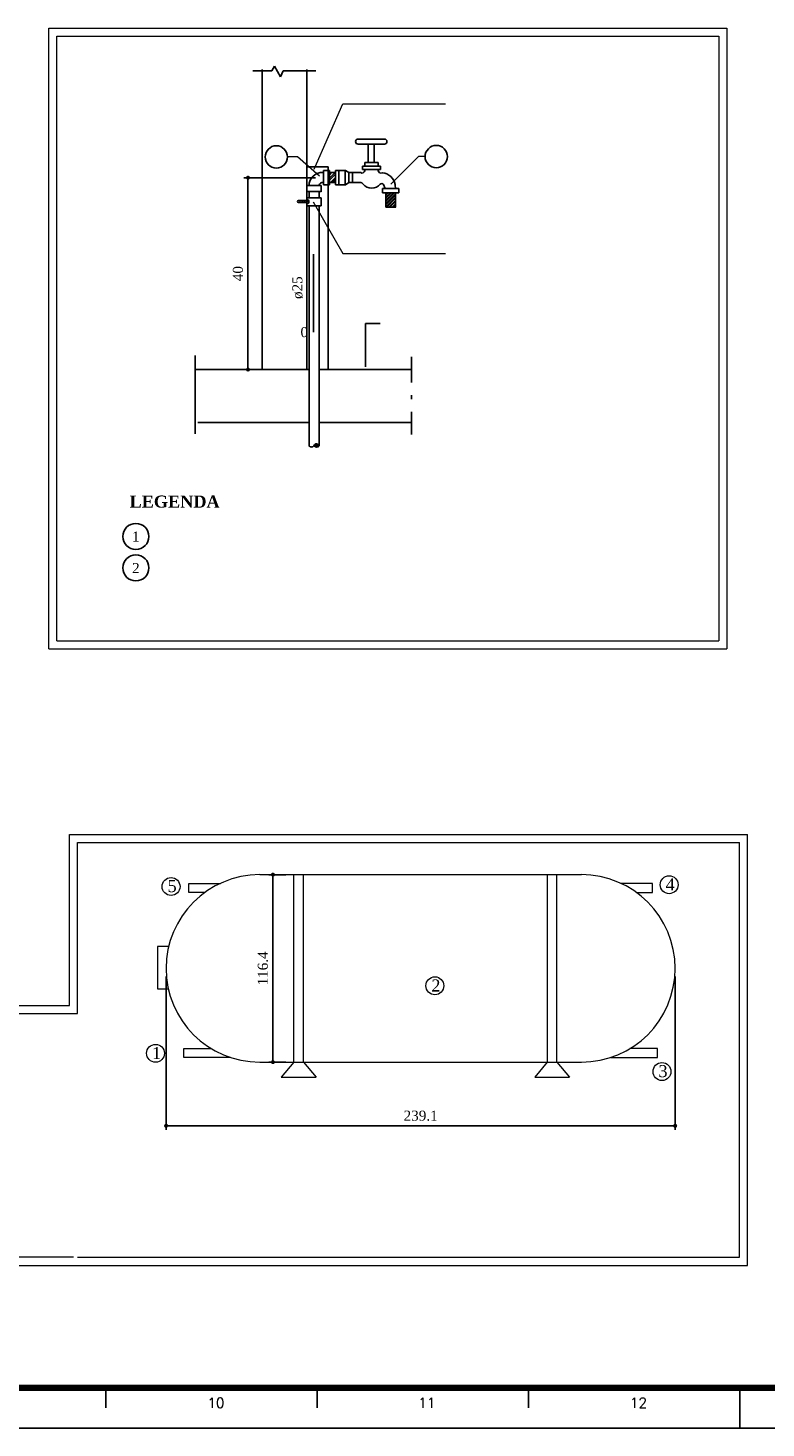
# Model space of a CAD drawing. Header units: millimetres. Extents: x -132310 to 272527, y 0 to 5184.
# Tile 3 of 7: x 52 to 71, y 0 to 35. Entities that reach past the tile are written whole.
import ezdxf

# ---------------------------------------------------------------- set-up
doc = ezdxf.new("R2010")
doc.units = ezdxf.units.MM
doc.header["$MEASUREMENT"] = 0
doc.linetypes.add('DASHDOT', pattern=[25.4, 12.7, -6.35, 0, -6.35])
for name, color, linetype in [('AF_TORN-ARQUI', 9, 'Continuous'), ('AF_TORN-TUBO', 5, 'Continuous'), ('COMENTARIOS', 7, 'Continuous'), ('Cotas', 7, 'Continuous'), ('MARGEM', 4, 'Continuous'), ('PG-CTR_25', 9, 'Continuous'), ('Textos', 7, 'Continuous'), ('TUBO', 1, 'Continuous')]:
    doc.layers.add(name, color=color, linetype=linetype)
doc.layers.add('Nível 1', color=7, linetype='Continuous', lineweight=5)
doc.styles.add('ROMANS', font='ROMANS')
doc.styles.add('TimesNewRoman', font='times.ttf')
doc.styles.add('TimesNewRomanN', font='timesbd.ttf')
doc.dimstyles.get("Standard").update_dxf_attribs({"dimtxt": 0.18, "dimasz": 0.18, "dimexe": 0.18, "dimexo": 0.0625, "dimgap": 0.09, "dimtad": 0, "dimtih": 1, "dimtoh": 1, "dimdec": 4, "dimzin": 0, "dimdsep": 46, "dimtxsty": 'Standard', "dimcen": 0.09, "dimadec": 0, "dimazin": 0, "dimtfac": 1, "dimtdec": 4, "dimtofl": 0, "dimtmove": 0, "dimatfit": 3, "dimfxl": 0, "dimtolj": 1, "dimtzin": 0, "dimarcsym": 0})
doc.dimstyles.new('UM_15.000000', dxfattribs={"dimtxt": 0.18, "dimasz": 0.1, "dimexe": 0.1, "dimexo": 0.2, "dimgap": 0, "dimtad": 1, "dimtih": 1, "dimtoh": 1, "dimdec": 1, "dimlfac": 15, "dimzin": 0, "dimdsep": 46, "dimtxsty": 'Standard', "dimblk": 'CLOSED', "dimblk1": 'CLOSED', "dimblk2": 'CLOSED', "dimcen": 0.09, "dimdle": 0.1, "dimadec": 1, "dimazin": 2, "dimtfac": 1, "dimtdec": 4, "dimtofl": 0, "dimtmove": 0, "dimatfit": 3, "dimldrblk": 'CLOSED', "dimfxl": 0, "dimtolj": 1, "dimarcsym": 0})
doc.dimstyles.new('UM_50.000000', dxfattribs={"dimtxt": 0.18, "dimasz": 0.1, "dimexe": 0.1, "dimexo": 0.2, "dimgap": 0, "dimtad": 1, "dimtih": 1, "dimtoh": 1, "dimdec": 1, "dimlfac": 50, "dimzin": 0, "dimdsep": 46, "dimtxsty": 'Standard', "dimblk": 'CLOSED', "dimblk1": 'CLOSED', "dimblk2": 'CLOSED', "dimcen": 0.09, "dimdle": 0.1, "dimadec": 1, "dimazin": 2, "dimtfac": 1, "dimtdec": 4, "dimtofl": 0, "dimtmove": 0, "dimatfit": 3, "dimldrblk": 'CLOSED', "dimfxl": 0, "dimtolj": 1, "dimarcsym": 0})

# ---------------------------------------------------------------- blocks, each defined once
blk = doc.blocks.new('_DOT')
at = {"color": 0, "linetype": 'ByBlock', "lineweight": -2}
blk.add_line((-0.5, 0), (-1, 0), dxfattribs=at)
at = {"color": 0, "linetype": 'ByBlock', "const_width": 0.5}
blk.add_lwpolyline([(-0.25, 0, 1), (0.25, 0, 1)], format="xyb", close=True, dxfattribs=at)
blk = doc.blocks.new('*D4')
at = {"layer": 'Cotas', "color": 0, "lineweight": -2}
for p, q in [((59.352, 31.063), (57.576, 31.063)), ((57.676, 26.388), (57.676, 30.963)), ((58.942, 26.288), (57.576, 26.288))]:
    blk.add_line(p, q, dxfattribs=at)
at = {"layer": 'Defpoints', "color": 0}
for p in [(57.676, 31.063), (59.552, 31.063), (59.142, 26.288)]:
    blk.add_point(p, dxfattribs=at)
at = {"layer": 'Cotas', "color": 0, "lineweight": -2, "xscale": 0.1, "yscale": 0.1, "zscale": 0.1}
for p, rotation in [((57.676, 31.063), 90), ((57.676, 26.288), 270)]:
    blk.add_blockref('_DOT', p, dxfattribs=dict(at, rotation=rotation))
at = {"layer": 'Cotas', "color": 7, "insert": (57.426, 28.676), "char_height": 0.25, "attachment_point": 5, "rotation": 90, "style": 'TimesNewRoman'}
blk.add_mtext('\\A1;40', dxfattribs=at)
blk = doc.blocks.new('*D6')
at = {"layer": 'Cotas', "color": 0, "lineweight": -2}
for p, q in [((55.638, 11.182), (55.638, 7.364)), ((68.305, 11.182), (68.305, 7.364)), ((55.738, 7.464), (68.205, 7.464))]:
    blk.add_line(p, q, dxfattribs=at)
at = {"layer": 'Defpoints', "color": 0}
for p in [(55.638, 11.382), (68.305, 11.382), (68.305, 7.464)]:
    blk.add_point(p, dxfattribs=at)
at = {"layer": 'Cotas', "color": 0, "lineweight": -2, "xscale": 0.1, "yscale": 0.1, "zscale": 0.1, "rotation": 180}
blk.add_blockref('_DOT', (55.638, 7.464), dxfattribs=at)
at = {"layer": 'Cotas', "color": 0, "lineweight": -2, "xscale": 0.1, "yscale": 0.1, "zscale": 0.1}
blk.add_blockref('_DOT', (68.305, 7.464), dxfattribs=at)
at = {"layer": 'Cotas', "color": 7, "insert": (61.972, 7.714), "char_height": 0.25, "attachment_point": 5, "style": 'TimesNewRoman'}
blk.add_mtext('\\A1;239.1', dxfattribs=at)
blk = doc.blocks.new('*D7')
at = {"layer": 'Cotas', "color": 0, "lineweight": -2}
for p, q in [((58.617, 13.715), (58.197, 13.715)), ((58.297, 13.615), (58.297, 9.149)), ((58.617, 9.049), (58.197, 9.049))]:
    blk.add_line(p, q, dxfattribs=at)
at = {"layer": 'Defpoints', "color": 0}
for p in [(58.817, 13.715), (58.297, 9.049), (58.817, 9.049)]:
    blk.add_point(p, dxfattribs=at)
at = {"layer": 'Cotas', "color": 0, "lineweight": -2, "xscale": 0.1, "yscale": 0.1, "zscale": 0.1}
for p, rotation in [((58.297, 13.715), 90), ((58.297, 9.049), 270)]:
    blk.add_blockref('_DOT', p, dxfattribs=dict(at, rotation=rotation))
at = {"layer": 'Cotas', "color": 7, "insert": (58.047, 11.382), "char_height": 0.25, "attachment_point": 5, "rotation": 90, "style": 'TimesNewRoman'}
blk.add_mtext('\\A1;116.4', dxfattribs=at)

msp = doc.modelspace()

# ---------------------------------------------------------------- linework, layer by layer
for p, q in [((59.70522, 31.05021), (59.84522, 31.19121)), ((59.70522, 31.13821), (59.75722, 31.19121)), ((59.70522, 31.00521), (59.85522, 31.15521)), ((59.73122, 30.94121), (59.85522, 31.06521)), ((59.73422, 30.94121), (59.85522, 31.06221)), ((59.73422, 30.94121), (59.85522, 31.06221)), ((59.73422, 30.94121), (59.85522, 31.06221)), ((59.73422, 30.94121), (59.85522, 31.06221)), ((59.73422, 30.94121), (59.85522, 31.06221)), ((59.73422, 30.94121), (59.85522, 31.06221)), ((59.77622, 30.94121), (59.85522, 31.02221)), ((61.10722, 30.50121), (61.29022, 30.68221)), ((61.10722, 30.58021), (61.21022, 30.68221)), ((61.10722, 30.47321), (61.31722, 30.68221)), ((61.10722, 30.55421), (61.23622, 30.68221)), ((61.10722, 30.63421), (61.15522, 30.68221)), ((61.10722, 30.42021), (61.34522, 30.65821)), ((61.10722, 30.39221), (61.34522, 30.63221)), ((61.10722, 30.34021), (61.34522, 30.57721)), ((61.11922, 30.32521), (61.34522, 30.55121)), ((61.17422, 30.32521), (61.34522, 30.49621)), ((61.20022, 30.32521), (61.34522, 30.47021)), ((61.25522, 30.32521), (61.34522, 30.41621)), ((61.28122, 30.32521), (61.34522, 30.38921)), ((59.32022, 24.38821), (59.36722, 24.43521)), ((59.32022, 24.39721), (59.35322, 24.43021)), ((59.32222, 24.38321), (59.37722, 24.43721)), ((59.32722, 24.37821), (59.38722, 24.43721)), ((59.33222, 24.37621), (59.39422, 24.43521)), ((59.33922, 24.37121), (59.40122, 24.43521)), ((59.34422, 24.36821), (59.40822, 24.43321)), ((59.35122, 24.36621), (59.41322, 24.42821)), ((59.35622, 24.36421), (59.42022, 24.42621)), ((59.36322, 24.36121), (59.42522, 24.42121)), ((59.37022, 24.35921), (59.42922, 24.41621)), ((59.37922, 24.35921), (59.43422, 24.41121)), ((59.38922, 24.35921), (59.43622, 24.40721)), ((59.39822, 24.35921), (59.44122, 24.40221)), ((59.41022, 24.36421), (59.44422, 24.39521)), ((59.42722, 24.37121), (59.44622, 24.39021))]:
    msp.add_line(p, q)
at = {"color": 8}
for p, q in [((59.70522, 31.18321), (59.71222, 31.19121)), ((59.82422, 30.94121), (59.85522, 30.97221)), ((59.82422, 30.94121), (59.85522, 30.97221)), ((59.82422, 30.94121), (59.85522, 30.97221)), ((59.82422, 30.94121), (59.85522, 30.97221)), ((59.82422, 30.94121), (59.85522, 30.97221)), ((59.82422, 30.94121), (59.85522, 30.97221)), ((61.10722, 30.66021), (61.12922, 30.68221)), ((61.33622, 30.32521), (61.34522, 30.33721))]:
    msp.add_line(p, q, dxfattribs=at)
at = {"layer": 'AF_TORN-ARQUI'}
for p, q in [((58.26822, 33.72521), (58.33322, 33.84221)), ((58.33322, 33.84221), (58.48622, 33.57621)), ((57.79622, 33.72521), (58.26822, 33.72521)), ((57.79622, 33.72521), (58.26822, 33.72521)), ((58.02922, 33.75421), (58.02922, 26.28821)), ((58.48622, 33.57621), (58.55122, 33.72521)), ((58.55122, 33.72521), (59.03322, 33.72521)), ((58.55122, 33.72521), (59.03322, 33.72521)), ((59.03322, 33.72521), (59.36122, 33.72521)), ((59.14222, 26.28821), (59.14222, 33.75421)), ((59.14222, 31.33321), (59.67422, 31.33321)), ((59.67422, 26.30621), (59.67422, 31.33321)), ((56.36522, 26.63621), (56.36522, 24.68521)), ((58.02922, 26.28821), (56.36522, 26.28821)), ((58.02922, 26.28821), (59.14222, 26.28821)), ((58.02922, 26.28821), (59.14222, 26.28821)), ((59.14222, 26.28821), (59.19422, 26.28821)), ((59.44722, 26.28821), (61.74622, 26.28821)), ((59.19422, 24.97221), (56.42722, 24.97221)), ((61.74622, 24.97221), (59.44722, 24.97221))]:
    msp.add_line(p, q, dxfattribs=at)
at = {"layer": 'AF_TORN-ARQUI', "linetype": 'DASHDOT', "ltscale": 0.05}
msp.add_line((61.74622, 26.60421), (61.74622, 24.67221), dxfattribs=at)
at = {"layer": 'AF_TORN-TUBO', "color": 8}
for p, q in [((60.41422, 32.02421), (61.07122, 32.02421)), ((60.66722, 31.89721), (60.41422, 31.89721)), ((60.66722, 31.89721), (60.81822, 31.89721)), ((60.66722, 31.44221), (60.66722, 31.89721)), ((60.81822, 31.89721), (61.07122, 31.89721)), ((60.81822, 31.89721), (60.81822, 31.44221)), ((60.58022, 31.44221), (60.91822, 31.44221)), ((60.58222, 31.34821), (60.58222, 31.44221)), ((60.91822, 31.44221), (60.91822, 31.34821)), ((59.70122, 31.24221), (59.55222, 31.24021)), ((59.55222, 31.24021), (59.55222, 30.88621)), ((59.70222, 31.19121), (59.70122, 31.24221)), ((59.70222, 31.19121), (59.85222, 31.19121)), ((59.70222, 31.19121), (59.85222, 31.19121)), ((59.70222, 31.19121), (59.70222, 30.94221)), ((59.70222, 31.19121), (59.70222, 30.88621)), ((59.85222, 31.19121), (59.85222, 31.24021)), ((59.85222, 31.24021), (59.92822, 31.24021)), ((59.85222, 31.24021), (60.10522, 31.24021)), ((59.85222, 30.94221), (59.85222, 31.19121)), ((59.85222, 30.94221), (59.85222, 31.19121)), ((59.93922, 31.24021), (59.93922, 30.88221)), ((60.09422, 30.88521), (60.09422, 31.24021)), ((60.10522, 31.24021), (60.18122, 31.18921)), ((60.18122, 31.18921), (60.27822, 31.18921)), ((60.18122, 31.18921), (60.18122, 30.94221)), ((60.27322, 31.18921), (60.40522, 31.18921)), ((60.27522, 31.18621), (60.27522, 30.94221)), ((60.40522, 31.18921), (60.48122, 31.18921)), ((60.97222, 31.34921), (60.52722, 31.34921)), ((60.52722, 31.34921), (60.52722, 31.26921)), ((60.52722, 31.26921), (60.97222, 31.26921)), ((60.58222, 31.26921), (60.58222, 31.23821)), ((60.91822, 31.26921), (60.91822, 31.23321)), ((60.97222, 31.26921), (60.97222, 31.34921)), ((61.02122, 31.18321), (61.01122, 31.18521)), ((59.55222, 30.88621), (59.70222, 30.88621)), ((59.70222, 30.94221), (59.85222, 30.94221)), ((59.70222, 30.94221), (59.85222, 30.94221)), ((59.85222, 30.94221), (59.85222, 30.88521)), ((59.85222, 30.88521), (60.10522, 30.88521)), ((60.10522, 30.88521), (60.18122, 30.94221)), ((60.18122, 30.94221), (60.27822, 30.94221)), ((60.40522, 30.94221), (60.27522, 30.94221)), ((60.40522, 30.94221), (60.46222, 30.94221)), ((61.02222, 30.79321), (61.42722, 30.79321)), ((61.42722, 30.79321), (61.02222, 30.79321)), ((61.02222, 30.79321), (61.02222, 30.68421)), ((61.02222, 30.68421), (61.42722, 30.68421)), ((61.04522, 30.89621), (61.08522, 30.79321)), ((61.10822, 30.68421), (61.10822, 30.32821)), ((61.10822, 30.68421), (61.10822, 30.32821)), ((61.10822, 30.68421), (61.34622, 30.68421)), ((61.33722, 30.89721), (61.33922, 30.87421)), ((61.34822, 30.79221), (61.33922, 30.87421)), ((61.34622, 30.32721), (61.34622, 30.68421)), ((61.42722, 30.79321), (61.42722, 30.68421)), ((61.10822, 30.32721), (61.34622, 30.32721))]:
    msp.add_line(p, q, dxfattribs=at)
at = {"layer": 'AF_TORN-TUBO'}
for p, q in [((59.55222, 31.18921), (59.46822, 31.18921)), ((59.49722, 30.86721), (59.14322, 30.86721)), ((59.14322, 30.71721), (59.14322, 30.86721)), ((59.19422, 30.71721), (59.14322, 30.71721)), ((59.19422, 30.71721), (59.44722, 30.71721)), ((59.19422, 30.56321), (59.19422, 30.71621)), ((59.19922, 30.86721), (59.19922, 30.92921)), ((59.49722, 30.71721), (59.44722, 30.71721)), ((59.44722, 30.56321), (59.44722, 30.71421)), ((59.49722, 30.71521), (59.49722, 30.86721)), ((59.49722, 30.71521), (59.49722, 30.86721)), ((59.49722, 30.86721), (59.49722, 30.71721)), ((59.14322, 30.49221), (58.93022, 30.49221)), ((59.14322, 30.44621), (58.93022, 30.44621)), ((58.97822, 30.49221), (58.96322, 30.44521)), ((59.03222, 30.49221), (59.01822, 30.44521)), ((59.08122, 30.49221), (59.06622, 30.44521)), ((59.12622, 30.49221), (59.11122, 30.44521)), ((59.14322, 30.56321), (59.49722, 30.56321)), ((59.14322, 30.36021), (59.14322, 30.56321)), ((59.14322, 30.46921), (59.19222, 30.46921)), ((59.19422, 30.36021), (59.14322, 30.36021)), ((59.19422, 30.36021), (59.44722, 30.36021)), ((59.19422, 24.39221), (59.19422, 30.36021)), ((59.49722, 30.36021), (59.44722, 30.36021)), ((59.44722, 30.36021), (59.44722, 24.38821)), ((59.49722, 30.56321), (59.49722, 30.36021))]:
    msp.add_line(p, q, dxfattribs=at)
at = {"layer": 'AF_TORN-TUBO', "color": 8}
for centre, radius, start, end in [((60.41422, 31.96121), 0.06325, 90, 270), ((61.07122, 31.96121), 0.06325, 270, 90), ((60.51522, 31.24821), 0.06803, 240.077229, 351.366966), ((60.98222, 31.24321), 0.06473, 188.350842, 296.692181), ((60.99222, 30.83421), 0.35095, 10.403058, 85.272072), ((60.46222, 30.84121), 0.1012, 38.774601, 90), ((60.75522, 31.07621), 0.27465, 218.774601, 319.927803), ((61.00422, 30.86721), 0.0506, 35.833015, 139.927803)]:
    msp.add_arc(centre, radius, start, end, dxfattribs=at)
at = {"layer": 'AF_TORN-TUBO'}
for centre, radius, start, end in [((59.53322, 30.85221), 0.34291, 100.911802, 167.019272), ((59.53222, 30.85821), 0.08623, 78.201024, 174.114546), ((58.93022, 30.46921), 0.02345, 90, 270), ((59.14322, 30.46721), 0.04999, 270, 90), ((59.38122, 24.37021), 0.06782, 15.077796, 161.675441), ((59.25522, 24.43121), 0.07292, 212.157553, 327.354575), ((59.38322, 24.44421), 0.08483, 218.405675, 318.347562)]:
    msp.add_arc(centre, radius, start, end, dxfattribs=at)
at = {"layer": 'COMENTARIOS'}
msp.add_lwpolyline([(60.60227, 26.35508), (60.60227, 26.42908), (60.60227, 27.43408), (60.96227, 27.43408)], dxfattribs=at)
for centre in [(54.88599, 22.13419), (54.88599, 21.35119)]:
    msp.add_circle(centre, 0.32432, dxfattribs=at)
at = {"layer": 'MARGEM', "lineweight": 100}
msp.add_line((89.93656, 0.94192), (9.33656, 0.94192), dxfattribs=at)
at = {"layer": 'MARGEM', "color": 1}
for p, q in [((54.14281, 0.94192), (54.14281, 0.44192)), ((59.39906, 0.94192), (59.39906, 0.44192)), ((64.65531, 0.94192), (64.65531, 0.44192)), ((69.91156, 0.94192), (69.91156, -0.05808)), ((6.83656, -0.05808), (90.93656, -0.05808))]:
    msp.add_line(p, q, dxfattribs=at)
at = {"layer": 'Nível 1', "linetype": 'Continuous'}
for p, q in [((52.7213, 19.33612), (52.7213, 34.7897)), ((52.7213, 34.7897), (69.5883, 34.7897)), ((52.9213, 34.5897), (69.3883, 34.5897)), ((52.9213, 19.53612), (52.9213, 34.5897)), ((69.3883, 34.5897), (69.3883, 19.53612)), ((69.5883, 34.7897), (69.5883, 19.33612)), ((59.32254, 31.27298), (60.03596, 32.90575)), ((60.03596, 32.90575), (62.59189, 32.90575)), ((58.90741, 31.57935), (58.66002, 31.57935)), ((59.45209, 31.10375), (58.90741, 31.57935)), ((61.91855, 31.58823), (61.23433, 30.90401)), ((62.08248, 31.58823), (61.91855, 31.58823)), ((59.29428, 30.46319), (60.03596, 29.17783)), ((60.03596, 29.17783), (62.59189, 29.17783)), ((52.9213, 19.53612), (69.3883, 19.53612)), ((52.7213, 19.33612), (69.5883, 19.33612)), ((53.23746, 10.46159), (53.23746, 14.71391)), ((53.23746, 14.71391), (70.10446, 14.71391)), ((70.10446, 3.99078), (70.10446, 14.71391)), ((53.43746, 10.26159), (53.43746, 14.51391)), ((53.43746, 14.51391), (69.90446, 14.51391)), ((69.90446, 4.19078), (69.90446, 14.51391)), ((42.84257, 10.46159), (53.23746, 10.46159)), ((43.04257, 10.26159), (53.43746, 10.26159)), ((53.33746, 4.19078), (43.04257, 4.19078)), ((53.43746, 4.19078), (69.90446, 4.19078)), ((42.84257, 3.99078), (70.10446, 3.99078))]:
    msp.add_line(p, q, dxfattribs=at)
at = {"layer": 'Nível 1', "color": 8, "linetype": 'Continuous'}
for p, q in [((57.97158, 13.71546), (65.97158, 13.71546)), ((58.81698, 9.04843), (58.81698, 13.71546)), ((59.05541, 9.04879), (59.05541, 13.71582)), ((65.12425, 9.04843), (65.12425, 13.71546)), ((65.36267, 9.04879), (65.36267, 13.71582)), ((56.20291, 13.26956), (56.20291, 13.49269)), ((56.20291, 13.49269), (56.99592, 13.49269)), ((56.59971, 13.26956), (56.20291, 13.26956)), ((67.73875, 13.49269), (66.94574, 13.49269)), ((67.34195, 13.26956), (67.73875, 13.26956)), ((67.73875, 13.26956), (67.73875, 13.49269)), ((55.70274, 11.92692), (55.42647, 11.92692)), ((55.42647, 11.92692), (55.42647, 10.87086)), ((55.42647, 10.87086), (55.69495, 10.87086)), ((56.07748, 9.16714), (56.07748, 9.39027)), ((56.07748, 9.39027), (56.76307, 9.39027)), ((57.23789, 9.16714), (56.07748, 9.16714)), ((66.70377, 9.16714), (67.86418, 9.16714)), ((67.86418, 9.39027), (67.1786, 9.39027)), ((67.86418, 9.16714), (67.86418, 9.39027)), ((57.97158, 9.04879), (65.97158, 9.04879)), ((58.81668, 9.04843), (58.50322, 8.67366)), ((58.81668, 9.04843), (59.05571, 9.04843)), ((59.05571, 9.04843), (59.36917, 8.67366)), ((65.12394, 9.04843), (64.81049, 8.67366)), ((65.12394, 9.04843), (65.36298, 9.04843)), ((65.36298, 9.04843), (65.67643, 8.67366)), ((58.50322, 8.67366), (59.36917, 8.67366)), ((64.81049, 8.67366), (65.67643, 8.67366))]:
    msp.add_line(p, q, dxfattribs=at)
at = {"layer": 'Nível 1', "linetype": 'Continuous'}
for centre in [(55.76203, 13.41961), (68.1553, 13.46411), (62.32579, 10.94986), (55.3757, 9.26852), (67.9773, 8.81385)]:
    msp.add_circle(centre, 0.22279, dxfattribs=at)
at = {"layer": 'Nível 1', "color": 8, "linetype": 'Continuous'}
for centre, start, end in [((57.97158, 11.38212), 90, 270), ((65.97158, 11.38212), 270, 90)]:
    msp.add_arc(centre, 2.33334, start, end, dxfattribs=at)
at = {"layer": 'PG-CTR_25', "color": 7}
for centre in [(58.38113, 31.57935), (62.36137, 31.58823)]:
    msp.add_circle(centre, 0.27889, dxfattribs=at)

# ---------------------------------------------------------------- texts
at = {"layer": 'COMENTARIOS', "char_height": 0.25, "width": 614.4, "attachment_point": 5, "line_spacing_factor": 0.9, "style": 'TimesNewRoman'}
for s, insert in [('1', (54.88599, 22.13219)), ('2', (54.88599, 21.34819))]:
    msp.add_mtext(s, dxfattribs=dict(at, insert=insert))
at = {"layer": 'MARGEM', "color": 1, "char_height": 0.25, "width": 49.0298157, "attachment_point": 8, "line_spacing_factor": 0.798, "style": 'ROMANS'}
for s, insert in [('10', (56.87819, 0.44287)), ('11', (62.12525, 0.44287)), ('12', (67.39069, 0.44287))]:
    msp.add_mtext(s, dxfattribs=dict(at, insert=insert))
at = {"layer": 'Textos', "insert": (59.04486, 28.04315), "char_height": 0.25, "width": 1925.12, "attachment_point": 7, "rotation": 90.00021, "line_spacing_factor": 0.9, "style": 'TimesNewRoman'}
msp.add_mtext('ø25', dxfattribs=at)
at = {"layer": 'Textos', "line_spacing_factor": 0.9, "style": 'TimesNewRoman'}
for s, insert, char_height, width, attachment_point in [('0', (59.17167, 27.21835), 0.25, 360.916442, 6), ('5', (55.67456, 13.27653), 0.3, 819.2, 7), ('4', (68.06783, 13.32103), 0.3, 819.2, 7), ('2', (62.23832, 10.80677), 0.3, 819.2, 7), ('1', (55.28823, 9.12544), 0.3, 819.2, 7), ('3', (67.88983, 8.67077), 0.3, 819.2, 7)]:
    msp.add_mtext(s, dxfattribs=dict(at, insert=insert, char_height=char_height, width=width, attachment_point=attachment_point))
at = {"layer": 'TUBO', "color": 7, "insert": (54.72943, 22.84719), "char_height": 0.3, "width": 5160.96, "attachment_point": 7, "line_spacing_factor": 0.9, "style": 'TimesNewRomanN'}
msp.add_mtext('LEGENDA', dxfattribs=at)

# ---------------------------------------------------------------- dimensions: what is measured, and where the dimension line sits
at = {"layer": 'Cotas'}
for base, p1, p2, text, dimstyle, override, picture, middle in [((57.67585, 31.06321), (59.14222, 26.28821), (59.55222, 31.06321), '40', 'UM_50.000000', {"dimtxt": 0.25, "dimasz": 0.1, "dimexe": 0.1, "dimexo": 0.2, "dimtad": 1, "dimtih": 0, "dimtoh": 0, "dimdec": 1, "dimlfac": 50, "dimzin": 8, "dimtxsty": 'TimesNewRoman', "dimblk": 'DOT', "dimblk1": 'DOT', "dimblk2": 'DOT', "dimsah": 1, "dimdle": 0.1, "dimse1": 0, "dimse2": 0, "dimclrt": 7, "dimadec": 1, "dimazin": 3, "dimtmove": 2, "dimldrblk": 'DOT'}, '*D4', (57.42585, 28.67571)), ((58.29655, 9.04879), (58.81698, 13.71546), (58.81698, 9.04879), '116.4', 'UM_15.000000', {"dimtxt": 0.25, "dimasz": 0.1, "dimexe": 0.1, "dimexo": 0.2, "dimtad": 1, "dimtih": 0, "dimtoh": 0, "dimdec": 1, "dimlfac": 15, "dimzin": 8, "dimtxsty": 'TimesNewRoman', "dimblk": 'DOT', "dimblk1": 'DOT', "dimblk2": 'DOT', "dimsah": 1, "dimdle": 0.1, "dimse1": 0, "dimse2": 0, "dimclrt": 7, "dimadec": 1, "dimazin": 3, "dimtmove": 2, "dimldrblk": 'DOT'}, '*D7', (58.04655, 11.38212))]:
    dim = msp.add_linear_dim(base=base, p1=p1, p2=p2, angle=90, text=text, dimstyle=dimstyle, override=override, dxfattribs=at)
    dim.commit()
    dim.dimension.update_dxf_attribs({"geometry": picture, "text_midpoint": middle, "dimtype": 160, "text_rotation": 90})
dim = msp.add_linear_dim(base=(68.30492, 7.46364), p1=(55.63825, 11.38212), p2=(68.30492, 11.38212), text='239.1', dimstyle='UM_15.000000', override={"dimtxt": 0.25, "dimasz": 0.1, "dimexe": 0.1, "dimexo": 0.2, "dimtad": 1, "dimtih": 0, "dimtoh": 0, "dimdec": 1, "dimlfac": 15, "dimzin": 8, "dimtxsty": 'TimesNewRoman', "dimblk": 'DOT', "dimblk1": 'DOT', "dimblk2": 'DOT', "dimsah": 1, "dimdle": 0.1, "dimse1": 0, "dimse2": 0, "dimclrt": 7, "dimadec": 1, "dimazin": 3, "dimtmove": 2, "dimldrblk": 'DOT'}, dxfattribs=at)
dim.commit()
dim.dimension.update_dxf_attribs({"geometry": '*D6', "text_midpoint": (61.97158, 7.71364), "dimtype": 160})

# ---------------------------------------------------------------- leaders
msp.add_leader([(59.30667, 29.16139), (59.30667, 27.21835)], dimstyle='Standard', override={"dimasz": 0.1}, dxfattribs=at)

doc.saveas('drawing.dxf')
